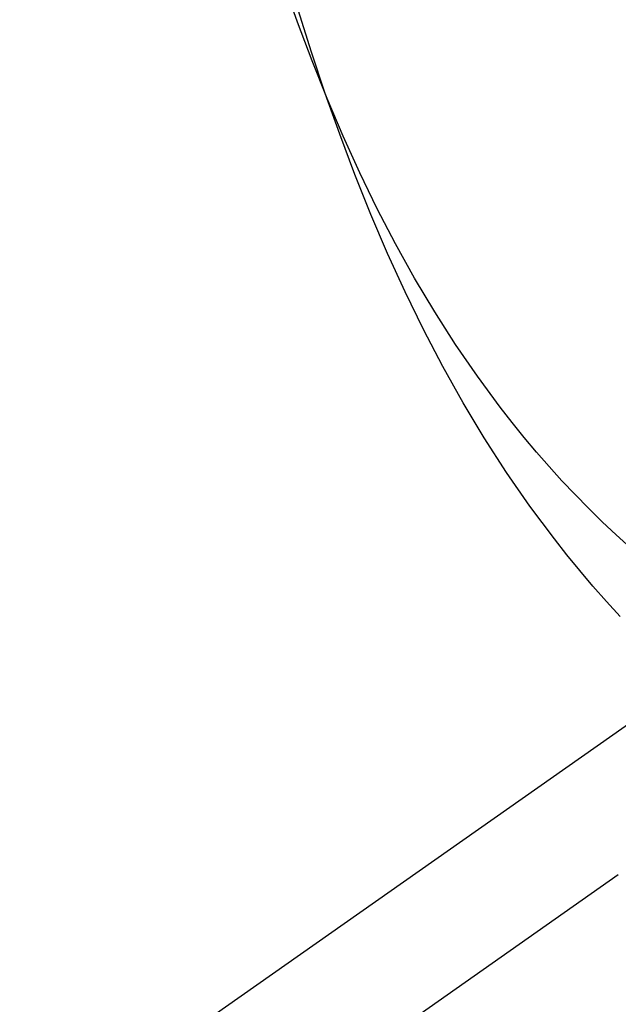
# Model space of a CAD drawing. Extents: x 2585 to 3160, y 2666 to 3200.
# Tile 105 of 256: x 2635 to 2658, y 2697 to 2734. Entities that reach past the tile are written whole.
import ezdxf

# ---------------------------------------------------------------- set-up
doc = ezdxf.new("R2010")
doc.units = 0
doc.layers.add('CAPA_01', color=12, linetype='CONTINUOUS')
doc.layers.add('PP', color=51, linetype='CONTINUOUS')

msp = doc.modelspace()

# ---------------------------------------------------------------- linework, layer by layer
at = {"layer": 'CAPA_01'}
for points in [[(2658.264, 2714.106, 434.104), (2657.724, 2714.595, 434.288), (2657.197, 2715.093, 434.472), (2656.681, 2715.599, 434.654), (2656.176, 2716.115, 434.835), (2655.682, 2716.639, 435.015), (2655.198, 2717.173, 435.194), (2654.724, 2717.717, 435.371), (2654.259, 2718.27, 435.547), (2653.802, 2718.835, 435.723), (2653.356, 2719.407, 435.895), (2652.496, 2720.574, 436.234), (2651.676, 2721.772, 436.562), (2650.891, 2723.001, 436.88), (2650.135, 2724.272, 437.19), (2649.415, 2725.568, 437.487), (2648.73, 2726.889, 437.771), (2648.076, 2728.237, 438.042), (2647.444, 2729.626, 438.303), (2646.843, 2731.035, 438.55), (2646.27, 2732.465, 438.782), (2645.724, 2733.915, 439), (2645.195, 2735.406, 439.207)], [(2657.876, 2711.526, 442.542), (2657.357, 2712.092, 442.749), (2656.85, 2712.667, 442.955), (2656.354, 2713.25, 443.158), (2655.87, 2713.842, 443.36), (2655.396, 2714.444, 443.56), (2654.477, 2715.677, 443.954), (2653.596, 2716.949, 444.34), (2652.758, 2718.249, 444.713), (2651.961, 2719.578, 445.074), (2651.201, 2720.937, 445.422), (2650.47, 2722.336, 445.76), (2649.776, 2723.757, 446.082), (2649.117, 2725.201, 446.389), (2648.49, 2726.666, 446.68), (2647.885, 2728.172, 446.959), (2647.312, 2729.694, 447.222), (2646.768, 2731.232, 447.468), (2646.25, 2732.787, 447.698), (2645.751, 2734.381, 447.915)]]:
    msp.add_polyline3d(points, dxfattribs=at)
at = {"layer": 'PP'}
for p, q in [((2663.531, 2711.221, 400.363), (2621.822, 2681.92, 26.161)), ((2657.804, 2701.783, 401.564), (2616.096, 2672.482, 27.361))]:
    msp.add_line(p, q, dxfattribs=at)
at = {"layer": 'PP', "extrusion": (0.080268, 0.077768, 0.993735)}
msp.add_lwpolyline([(80.225, -3723.284), (80.138, -3723.438), (80.053, -3723.595), (79.971, -3723.756), (79.892, -3723.92), (79.817, -3724.087), (79.744, -3724.256), (79.675, -3724.429), (79.609, -3724.605), (79.547, -3724.783), (79.489, -3724.964), (79.435, -3725.147), (79.384, -3725.332), (79.338, -3725.52), (79.297, -3725.71), (79.26, -3725.902), (79.227, -3726.096), (79.199, -3726.291), (79.176, -3726.488), (79.157, -3726.686), (79.144, -3726.885), (79.135, -3727.085), (79.132, -3727.286), (79.133, -3727.487), (79.14, -3727.689), (79.152, -3727.891), (79.169, -3728.093), (79.192, -3728.295), (79.219, -3728.496), (79.252, -3728.696), (79.291, -3728.896), (79.334, -3729.095), (79.383, -3729.292), (79.436, -3729.488), (79.495, -3729.683), (79.559, -3729.875), (79.627, -3730.066), (79.701, -3730.254), (79.779, -3730.44), (79.862, -3730.623), (79.95, -3730.804), (80.041, -3730.981), (80.138, -3731.156), (80.238, -3731.327), (80.342, -3731.495), (80.45, -3731.66), (80.562, -3731.821), (80.677, -3731.979), (80.796, -3732.132), (80.918, -3732.282), (81.043, -3732.428), (81.171, -3732.57), (81.302, -3732.708), (81.435, -3732.841), (81.57, -3732.971), (81.708, -3733.096), (81.848, -3733.217), (81.99, -3733.333), (82.133, -3733.446), (82.278, -3733.554), (82.424, -3733.658), (82.571, -3733.757), (82.72, -3733.853), (82.869, -3733.944), (83.019, -3734.031), (83.171, -3734.114), (83.326, -3734.195), (83.485, -3734.273), (83.647, -3734.348), (83.811, -3734.42), (83.979, -3734.488), (84.15, -3734.553), (84.324, -3734.614), (84.501, -3734.672), (84.68, -3734.726), (84.862, -3734.775), (85.046, -3734.821), (85.233, -3734.862), (85.421, -3734.899), (85.612, -3734.932), (85.805, -3734.96), (86, -3734.983), (86.196, -3735.001), (86.393, -3735.015), (86.592, -3735.023), (86.792, -3735.027), (86.993, -3735.025), (87.194, -3735.018), (87.396, -3735.007), (87.598, -3734.989), (87.8, -3734.967), (88.002, -3734.94), (88.204, -3734.907), (88.406, -3734.869), (88.606, -3734.826), (88.806, -3734.777), (89.005, -3734.724), (89.202, -3734.665), (89.398, -3734.601), (89.592, -3734.533), (89.784, -3734.459), (89.974, -3734.381), (90.161, -3734.298), (90.347, -3734.21), (90.529, -3734.118), (90.709, -3734.022), (90.886, -3733.921), (91.06, -3733.816), (91.231, -3733.708), (91.398, -3733.595), (91.562, -3733.479), (91.722, -3733.36), (91.879, -3733.237), (92.032, -3733.111), (92.181, -3732.983), (92.326, -3732.851), (92.467, -3732.717), (92.604, -3732.58), (92.737, -3732.441), (92.865, -3732.3), (92.99, -3732.157), (93.11, -3732.013), (93.226, -3731.866), (93.338, -3731.719), (93.445, -3731.57), (93.548, -3731.42), (93.647, -3731.269), (93.742, -3731.117), (93.833, -3730.965), (93.92, -3730.81), (94.005, -3730.653), (94.087, -3730.492), (94.166, -3730.328), (94.241, -3730.162), (94.314, -3729.992), (94.383, -3729.819), (94.449, -3729.644), (94.511, -3729.466), (94.569, -3729.285), (94.623, -3729.102), (94.674, -3728.916), (94.72, -3728.728), (94.761, -3728.538), (94.799, -3728.346), (94.831, -3728.153), (94.859, -3727.957), (94.883, -3727.761), (94.901, -3727.563), (94.915, -3727.363), (94.923, -3727.163), (94.927, -3726.962), (94.925, -3726.761), (94.918, -3726.559), (94.906, -3726.357), (94.889, -3726.155), (94.866, -3725.954), (94.839, -3725.752), (94.806, -3725.552), (94.768, -3725.352), (94.724, -3725.153), (94.676, -3724.956), (94.622, -3724.76), (94.563, -3724.566), (94.499, -3724.373), (94.431, -3724.183), (94.357, -3723.995), (94.279, -3723.809), (94.196, -3723.625), (94.109, -3723.445), (94.017, -3723.267), (93.921, -3723.093), (93.82, -3722.921), (93.716, -3722.753), (93.608, -3722.588), (93.496, -3722.427), (93.381, -3722.27), (93.262, -3722.116), (93.14, -3721.966), (93.015, -3721.82), (92.887, -3721.679), (92.756, -3721.541), (92.623, -3721.407), (92.488, -3721.278), (92.35, -3721.153), (92.21, -3721.032), (92.069, -3720.915), (91.925, -3720.802), (91.78, -3720.694), (91.634, -3720.59), (91.487, -3720.491), (91.338, -3720.396), (91.189, -3720.304), (91.039, -3720.217), (90.887, -3720.134), (90.732, -3720.053), (90.573, -3719.975), (90.411, -3719.9), (90.247, -3719.829), (90.079, -3719.76), (89.908, -3719.695), (89.734, -3719.634), (89.558, -3719.576), (89.378, -3719.523), (89.196, -3719.473), (89.012, -3719.427), (88.826, -3719.386), (88.637, -3719.349), (88.446, -3719.317), (88.253, -3719.289), (88.059, -3719.266), (87.862, -3719.247), (87.665, -3719.234), (87.466, -3719.225), (87.266, -3719.222), (87.066, -3719.223), (86.864, -3719.23), (86.662, -3719.242), (86.46, -3719.259), (86.258, -3719.281), (86.056, -3719.309), (85.854, -3719.341), (85.652, -3719.38), (85.452, -3719.423), (85.252, -3719.471), (85.054, -3719.525), (84.856, -3719.583), (84.661, -3719.647), (84.466, -3719.716), (84.274, -3719.789), (84.084, -3719.868), (83.897, -3719.951), (83.711, -3720.038), (83.529, -3720.13), (83.349, -3720.227), (83.172, -3720.327), (82.998, -3720.432), (82.827, -3720.541), (82.66, -3720.653), (82.496, -3720.769), (82.336, -3720.888), (82.179, -3721.011), (82.026, -3721.137), (81.877, -3721.266), (81.732, -3721.397), (81.591, -3721.532), (81.454, -3721.668), (81.322, -3721.807), (81.193, -3721.948), (81.068, -3722.091), (80.948, -3722.236), (80.832, -3722.382), (80.721, -3722.53), (80.613, -3722.679), (80.51, -3722.829), (80.411, -3722.98), (80.316, -3723.131)], close=True, dxfattribs=at)

doc.saveas('drawing.dxf')
